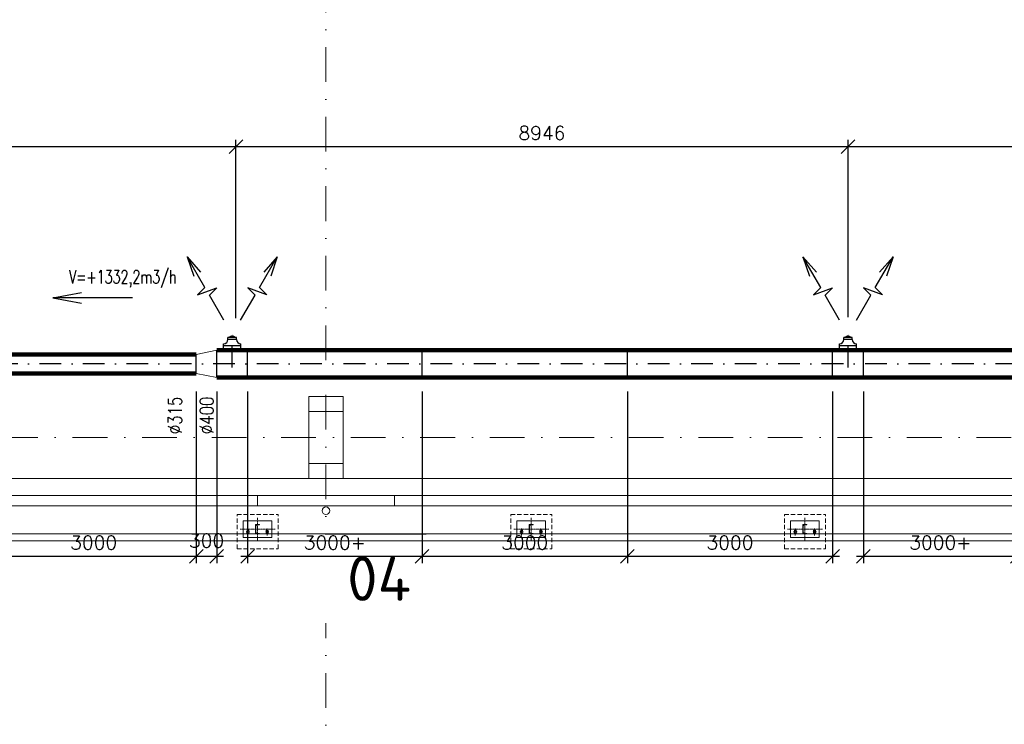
# Model space of a CAD drawing. Header units: millimetres. Extents: x -746391 to 410178, y -169697 to 100555.
# Tile 82 of 179: x 25524 to 39914, y -4191 to 6104. Entities that reach past the tile are written whole.
import ezdxf
from ezdxf.enums import TextEntityAlignment as Align

# ---------------------------------------------------------------- set-up
doc = ezdxf.new("R2010")
doc.units = ezdxf.units.MM
for name, pattern in [('AM_DIN_G_W050', [13.75, 9.75, -1.5, 1, -1.5]), ('CENTERX2', [101.6, 63.5, -12.7, 12.7, -12.7]), ('DASHDOT', [25.4, 12.7, -6.35, 0, -6.35]), ('HIDDEN', [9.525, 6.35, -3.175]), ('ČERCHOVANÁ', [25.4, 12.7, -6.35, 0, -6.35])]:
    doc.linetypes.add(name, pattern=pattern)
doc.layers.get('0').update_dxf_attribs({"color": 9})
doc.layers.get('Defpoints').update_dxf_attribs({"color": 9})
for name, color, linetype in [('_____detaily', 9, 'Continuous'), ('VZT-KÓTY', 2, 'Continuous'), ('VZT-PŘÍOD-OSY', 1, 'ČERCHOVANÁ'), ('VZT-PŘÍVOD-VÝKON', 2, 'Continuous'), ('VZT-PŘÍVOD-ZAŘÍZENÍ', 3, 'Continuous')]:
    doc.layers.add(name, color=color, linetype=linetype)
for name, color, linetype, lineweight in [('A99_N_kce-pohl', 9, 'Continuous', 9), ('A99_N_kce-rez-sil', 9, 'Continuous', 18), ('A99_N_kce-rez-ten', 9, 'Continuous', 9), ('A99_N_osy', 9, 'CENTERX2', 9), ('A99_N_txt-popis-200', 9, 'Continuous', 5), ('A99_S_kce-pohl', 9, 'Continuous', 5), ('A99_S_sloupy', 9, 'Continuous', 5), ('VZT-KOTY', 2, 'Continuous', 25)]:
    doc.layers.add(name, color=color, linetype=linetype, lineweight=lineweight)
doc.styles.add('ad_popis 100', font='isocpeur.ttf', dxfattribs={"height": 200})
doc.styles.add('Popis', font='arial.ttf')
doc.styles.add('RomanS', font='romans.shx')
doc.dimstyles.new('VZT100', dxfattribs={"dimscale": 100, "dimtxt": 2, "dimasz": 2, "dimexe": 1, "dimexo": 2, "dimgap": 1, "dimtad": 1, "dimtoh": 1, "dimdec": 0, "dimzin": 0, "dimdsep": 46, "dimtxsty": 'RomanS', "dimblk": 'OBLIQUE', "dimcen": 1, "dimdle": 1, "dimclrd": 256, "dimclre": 256, "dimclrt": 256, "dimadec": 0, "dimazin": 0, "dimtfac": 1, "dimtdec": 0, "dimtmove": 2, "dimatfit": 3, "dimldrblk": 'OBLIQUE', "dimfxl": 1, "dimtolj": 1, "dimtzin": 0, "dimarcsym": 0})

# ---------------------------------------------------------------- blocks, each defined once
blk = doc.blocks.new('*U83')
for p, q in [((0, -140), (0, 0)), ((60, 0), (0, 0)), ((60, -3), (60, 0)), ((60, -140), (0, -140)), ((7, -119), (7, -21)), ((16, -11), (55, -8)), ((55, -132), (16, -129)), ((60, -140), (60, -137))]:
    blk.add_line(p, q)
for centre, radius, start, end in [((17, -21), 10, 94.5739, 180), ((17, -119), 10, 180, 265.4261), ((55, -3), 5, 274.5739, 0), ((55, -137), 5, 0, 85.4261)]:
    blk.add_arc(centre, radius, start, end)
at = {"layer": 'Defpoints', "color": 221, "style": 'Popis'}
blk.add_attdef('VELIKOST_PROFILU', text='', height=5, dxfattribs=at).set_placement((36, 12), align=Align.BOTTOM_LEFT)
blk = doc.blocks.new('_Oblique')
at = {"color": 0, "linetype": 'ByBlock', "lineweight": -2}
blk.add_line((-0.5, -0.5), (0.5, 0.5), dxfattribs=at)
blk = doc.blocks.new('*D1638')
at = {"layer": 'Defpoints', "color": 0, "linetype": 'Continuous', "lineweight": 18, "ltscale": 0.5, "transparency": 16777216}
for p in [(37855, 874), (40105, 874), (37855, -1737.546794)]:
    blk.add_point(p, dxfattribs=at)
at = {"layer": 'VZT-KÓTY', "linetype": 'Continuous', "lineweight": -2, "ltscale": 0.5, "transparency": 16777216}
for p, q in [((37855, 674), (37855, -1837.546794)), ((40105, 674), (40105, -1837.546794)), ((40205, -1737.546794), (37755, -1737.546794))]:
    blk.add_line(p, q, dxfattribs=at)
at = {"layer": 'VZT-KÓTY', "linetype": 'Continuous', "lineweight": -2, "ltscale": 0.5, "transparency": 16777216, "xscale": 200, "yscale": 200, "zscale": 200, "rotation": 180}
blk.add_blockref('_Oblique', (37855, -1737.546794), dxfattribs=at)
at = {"layer": 'VZT-KÓTY', "linetype": 'Continuous', "lineweight": -2, "ltscale": 0.5, "transparency": 16777216, "xscale": 200, "yscale": 200, "zscale": 200}
blk.add_blockref('_Oblique', (40105, -1737.546794), dxfattribs=at)
at = {"layer": 'VZT-KÓTY', "linetype": 'Continuous', "lineweight": 18, "ltscale": 0.5, "transparency": 16777216, "insert": (38980, -1537.546794), "char_height": 200, "attachment_point": 5, "style": 'RomanS'}
blk.add_mtext('\\A1;3000+', dxfattribs=at)
blk = doc.blocks.new('*D1639')
at = {"layer": 'Defpoints', "color": 0, "linetype": 'Continuous', "lineweight": 18, "ltscale": 0.5, "transparency": 16777216}
for p in [(34405, 874), (37405, 874), (34405, -1737.546794)]:
    blk.add_point(p, dxfattribs=at)
at = {"layer": 'VZT-KÓTY', "linetype": 'Continuous', "lineweight": -2, "ltscale": 0.5, "transparency": 16777216}
for p, q in [((34405, 674), (34405, -1837.546794)), ((37405, 674), (37405, -1837.546794)), ((37505, -1737.546794), (34305, -1737.546794))]:
    blk.add_line(p, q, dxfattribs=at)
at = {"layer": 'VZT-KÓTY', "linetype": 'Continuous', "lineweight": -2, "ltscale": 0.5, "transparency": 16777216, "xscale": 200, "yscale": 200, "zscale": 200, "rotation": 180}
blk.add_blockref('_Oblique', (34405, -1737.546794), dxfattribs=at)
at = {"layer": 'VZT-KÓTY', "linetype": 'Continuous', "lineweight": -2, "ltscale": 0.5, "transparency": 16777216, "xscale": 200, "yscale": 200, "zscale": 200}
blk.add_blockref('_Oblique', (37405, -1737.546794), dxfattribs=at)
at = {"layer": 'VZT-KÓTY', "linetype": 'Continuous', "lineweight": 18, "ltscale": 0.5, "transparency": 16777216, "insert": (35905, -1537.546794), "char_height": 200, "attachment_point": 5, "style": 'RomanS'}
blk.add_mtext('\\A1;3000', dxfattribs=at)
blk = doc.blocks.new('*D1640')
at = {"layer": 'Defpoints', "color": 0, "linetype": 'Continuous', "lineweight": 18, "ltscale": 0.5, "transparency": 16777216}
for p in [(31405, 874), (34405, 874), (31405, -1737.546794)]:
    blk.add_point(p, dxfattribs=at)
at = {"layer": 'VZT-KÓTY', "linetype": 'Continuous', "lineweight": -2, "ltscale": 0.5, "transparency": 16777216}
for p, q in [((31405, 674), (31405, -1837.546794)), ((34405, 674), (34405, -1837.546794)), ((34505, -1737.546794), (31305, -1737.546794))]:
    blk.add_line(p, q, dxfattribs=at)
at = {"layer": 'VZT-KÓTY', "linetype": 'Continuous', "lineweight": -2, "ltscale": 0.5, "transparency": 16777216, "xscale": 200, "yscale": 200, "zscale": 200, "rotation": 180}
blk.add_blockref('_Oblique', (31405, -1737.546794), dxfattribs=at)
at = {"layer": 'VZT-KÓTY', "linetype": 'Continuous', "lineweight": -2, "ltscale": 0.5, "transparency": 16777216, "xscale": 200, "yscale": 200, "zscale": 200}
blk.add_blockref('_Oblique', (34405, -1737.546794), dxfattribs=at)
at = {"layer": 'VZT-KÓTY', "linetype": 'Continuous', "lineweight": 18, "ltscale": 0.5, "transparency": 16777216, "insert": (32905, -1537.546794), "char_height": 200, "attachment_point": 5, "style": 'RomanS'}
blk.add_mtext('\\A1;3000', dxfattribs=at)
blk = doc.blocks.new('*D1641')
at = {"layer": 'Defpoints', "color": 0, "linetype": 'Continuous', "lineweight": 18, "ltscale": 0.5, "transparency": 16777216}
for p in [(28855, 874), (31405, 874), (28855, -1737.546794)]:
    blk.add_point(p, dxfattribs=at)
at = {"layer": 'VZT-KÓTY', "linetype": 'Continuous', "lineweight": -2, "ltscale": 0.5, "transparency": 16777216}
for p, q in [((28855, 674), (28855, -1837.546794)), ((31405, 674), (31405, -1837.546794)), ((31505, -1737.546794), (28755, -1737.546794))]:
    blk.add_line(p, q, dxfattribs=at)
at = {"layer": 'VZT-KÓTY', "linetype": 'Continuous', "lineweight": -2, "ltscale": 0.5, "transparency": 16777216, "xscale": 200, "yscale": 200, "zscale": 200, "rotation": 180}
blk.add_blockref('_Oblique', (28855, -1737.546794), dxfattribs=at)
at = {"layer": 'VZT-KÓTY', "linetype": 'Continuous', "lineweight": -2, "ltscale": 0.5, "transparency": 16777216, "xscale": 200, "yscale": 200, "zscale": 200}
blk.add_blockref('_Oblique', (31405, -1737.546794), dxfattribs=at)
at = {"layer": 'VZT-KÓTY', "linetype": 'Continuous', "lineweight": 18, "ltscale": 0.5, "transparency": 16777216, "insert": (30130, -1537.546794), "char_height": 200, "attachment_point": 5, "style": 'RomanS'}
blk.add_mtext('\\A1;3000+', dxfattribs=at)
blk = doc.blocks.new('*D1642')
at = {"layer": 'Defpoints', "color": 0, "linetype": 'Continuous', "lineweight": 18, "ltscale": 0.5, "transparency": 16777216}
for p in [(28105, 874), (28405, 874), (28105, -1737.546794)]:
    blk.add_point(p, dxfattribs=at)
at = {"layer": 'VZT-KÓTY', "linetype": 'Continuous', "lineweight": -2, "ltscale": 0.5, "transparency": 16777216}
for p, q in [((28105, 674), (28105, -1837.546794)), ((28405, 674), (28405, -1837.546794)), ((28505, -1737.546794), (28005, -1737.546794))]:
    blk.add_line(p, q, dxfattribs=at)
at = {"layer": 'VZT-KÓTY', "linetype": 'Continuous', "lineweight": -2, "ltscale": 0.5, "transparency": 16777216, "xscale": 200, "yscale": 200, "zscale": 200, "rotation": 180}
blk.add_blockref('_Oblique', (28105, -1737.546794), dxfattribs=at)
at = {"layer": 'VZT-KÓTY', "linetype": 'Continuous', "lineweight": -2, "ltscale": 0.5, "transparency": 16777216, "xscale": 200, "yscale": 200, "zscale": 200}
blk.add_blockref('_Oblique', (28405, -1737.546794), dxfattribs=at)
at = {"layer": 'VZT-KÓTY', "linetype": 'Continuous', "lineweight": 18, "ltscale": 0.5, "transparency": 16777216, "insert": (28255, -1510), "char_height": 200, "attachment_point": 5, "style": 'RomanS'}
blk.add_mtext('\\A1;300', dxfattribs=at)
blk = doc.blocks.new('*D1643')
at = {"layer": 'Defpoints', "color": 0, "linetype": 'Continuous', "lineweight": 18, "ltscale": 0.5, "transparency": 16777216}
for p in [(25105, 934), (28105, 874), (25105, -1737.546794)]:
    blk.add_point(p, dxfattribs=at)
at = {"layer": 'VZT-KÓTY', "linetype": 'Continuous', "lineweight": -2, "ltscale": 0.5, "transparency": 16777216}
for p, q in [((25105, 734), (25105, -1837.546794)), ((28105, 674), (28105, -1837.546794)), ((28205, -1737.546794), (25005, -1737.546794))]:
    blk.add_line(p, q, dxfattribs=at)
at = {"layer": 'VZT-KÓTY', "linetype": 'Continuous', "lineweight": -2, "ltscale": 0.5, "transparency": 16777216, "xscale": 200, "yscale": 200, "zscale": 200, "rotation": 180}
blk.add_blockref('_Oblique', (25105, -1737.546794), dxfattribs=at)
at = {"layer": 'VZT-KÓTY', "linetype": 'Continuous', "lineweight": -2, "ltscale": 0.5, "transparency": 16777216, "xscale": 200, "yscale": 200, "zscale": 200}
blk.add_blockref('_Oblique', (28105, -1737.546794), dxfattribs=at)
at = {"layer": 'VZT-KÓTY', "linetype": 'Continuous', "lineweight": 18, "ltscale": 0.5, "transparency": 16777216, "insert": (26605, -1537.546794), "char_height": 200, "attachment_point": 5, "style": 'RomanS'}
blk.add_mtext('\\A1;3000', dxfattribs=at)
blk = doc.blocks.new('*D1862')
at = {"layer": 'Defpoints', "color": 0, "linetype": 'Continuous', "lineweight": 18, "ltscale": 0.5, "transparency": 16777216}
for p in [(37630, 4248), (46630, 1610), (37630, 1560)]:
    blk.add_point(p, dxfattribs=at)
at = {"layer": 'VZT-KOTY', "linetype": 'Continuous', "lineweight": -2, "ltscale": 0.5, "transparency": 16777216}
for p, q in [((37630, 1760), (37630, 4348)), ((46630, 1810), (46630, 4348)), ((46730, 4248), (37530, 4248))]:
    blk.add_line(p, q, dxfattribs=at)
at = {"layer": 'VZT-KOTY', "linetype": 'Continuous', "lineweight": -2, "ltscale": 0.5, "transparency": 16777216, "xscale": 200, "yscale": 200, "zscale": 200, "rotation": 180}
blk.add_blockref('_Oblique', (37630, 4248), dxfattribs=at)
at = {"layer": 'VZT-KOTY', "linetype": 'Continuous', "lineweight": -2, "ltscale": 0.5, "transparency": 16777216, "xscale": 200, "yscale": 200, "zscale": 200}
blk.add_blockref('_Oblique', (46630, 4248), dxfattribs=at)
at = {"layer": 'VZT-KOTY', "linetype": 'Continuous', "lineweight": 18, "ltscale": 0.5, "transparency": 16777216, "insert": (42130, 4448), "char_height": 200, "attachment_point": 5, "style": 'RomanS'}
blk.add_mtext('\\A1;9000', dxfattribs=at)
blk = doc.blocks.new('*D1863')
at = {"layer": 'Defpoints', "color": 0, "linetype": 'Continuous', "lineweight": 18, "ltscale": 0.5, "transparency": 16777216}
for p in [(28684, 4248), (28684, 1543), (37630, 1560)]:
    blk.add_point(p, dxfattribs=at)
at = {"layer": 'VZT-KOTY', "linetype": 'Continuous', "lineweight": -2, "ltscale": 0.5, "transparency": 16777216}
for p, q in [((28684, 1743), (28684, 4348)), ((37630, 1760), (37630, 4348)), ((37730, 4248), (28584, 4248))]:
    blk.add_line(p, q, dxfattribs=at)
at = {"layer": 'VZT-KOTY', "linetype": 'Continuous', "lineweight": -2, "ltscale": 0.5, "transparency": 16777216, "xscale": 200, "yscale": 200, "zscale": 200, "rotation": 180}
blk.add_blockref('_Oblique', (28684, 4248), dxfattribs=at)
at = {"layer": 'VZT-KOTY', "linetype": 'Continuous', "lineweight": -2, "ltscale": 0.5, "transparency": 16777216, "xscale": 200, "yscale": 200, "zscale": 200}
blk.add_blockref('_Oblique', (37630, 4248), dxfattribs=at)
at = {"layer": 'VZT-KOTY', "linetype": 'Continuous', "lineweight": 18, "ltscale": 0.5, "transparency": 16777216, "insert": (33157, 4448), "char_height": 200, "attachment_point": 5, "style": 'RomanS'}
blk.add_mtext('\\A1;8946', dxfattribs=at)
blk = doc.blocks.new('*D1864')
at = {"layer": 'Defpoints', "color": 0, "linetype": 'Continuous', "lineweight": 18, "ltscale": 0.5, "transparency": 16777216}
for p in [(19630, 4248), (19630, 1500), (28684, 1543)]:
    blk.add_point(p, dxfattribs=at)
at = {"layer": 'VZT-KOTY', "linetype": 'Continuous', "lineweight": -2, "ltscale": 0.5, "transparency": 16777216}
for p, q in [((19630, 1700), (19630, 4348)), ((28684, 1743), (28684, 4348)), ((28784, 4248), (19530, 4248))]:
    blk.add_line(p, q, dxfattribs=at)
at = {"layer": 'VZT-KOTY', "linetype": 'Continuous', "lineweight": -2, "ltscale": 0.5, "transparency": 16777216, "xscale": 200, "yscale": 200, "zscale": 200, "rotation": 180}
blk.add_blockref('_Oblique', (19630, 4248), dxfattribs=at)
at = {"layer": 'VZT-KOTY', "linetype": 'Continuous', "lineweight": -2, "ltscale": 0.5, "transparency": 16777216, "xscale": 200, "yscale": 200, "zscale": 200}
blk.add_blockref('_Oblique', (28684, 4248), dxfattribs=at)
at = {"layer": 'VZT-KOTY', "linetype": 'Continuous', "lineweight": 18, "ltscale": 0.5, "transparency": 16777216, "insert": (24157, 4448), "char_height": 200, "attachment_point": 5, "style": 'RomanS'}
blk.add_mtext('\\A1;9054', dxfattribs=at)

msp = doc.modelspace()

# ---------------------------------------------------------------- linework, layer by layer
at = {"layer": '_____detaily', "linetype": 'HIDDEN', "lineweight": 5, "ltscale": 10}
for points in [[(28700, -1127), (29300, -1127)], [(28700, -1627), (28700, -1127)], [(29300, -1627), (29300, -1127)], [(32700, -1127), (33300, -1127)], [(32700, -1627), (32700, -1127)], [(33300, -1627), (33300, -1127)], [(36700, -1127), (37300, -1127)], [(36700, -1627), (36700, -1127)], [(37300, -1627), (37300, -1127)], [(28700, -1627), (29300, -1627)], [(32700, -1627), (33300, -1627)], [(36700, -1627), (37300, -1627)]]:
    msp.add_lwpolyline(points, dxfattribs=at)
at = {"layer": '_____detaily', "linetype": 'Continuous', "lineweight": 5}
for points in [[(28790, -1340), (28790, -1460), (29210, -1460), (29210, -1220), (28790, -1220)], [(32790, -1340), (32790, -1460), (33210, -1460), (33210, -1220), (32790, -1220)], [(36790, -1340), (36790, -1460), (37210, -1460), (37210, -1220), (36790, -1220)]]:
    msp.add_lwpolyline(points, close=True, dxfattribs=at)
at = {"layer": '_____detaily', "linetype": 'AM_DIN_G_W050', "lineweight": 0, "ltscale": 2}
for points in [[(29000, -1507.5), (29000, -1172.5)], [(33000, -1507.5), (33000, -1172.5)], [(37000, -1507.5), (37000, -1172.5)], [(29255.5, -1340), (28744.5, -1340)], [(28832.5, -1380.2), (28887.5, -1380.2)], [(28860, -1431.4), (28860, -1328.9)], [(29167.5, -1380.2), (29112.5, -1380.2)], [(29140, -1431.4), (29140, -1328.9)], [(33255.5, -1340), (32744.5, -1340)], [(32832.5, -1380.2), (32887.5, -1380.2)], [(32860, -1431.4), (32860, -1328.9)], [(33167.5, -1380.2), (33112.5, -1380.2)], [(33140, -1431.4), (33140, -1328.9)], [(37255.5, -1340), (36744.5, -1340)], [(36832.5, -1380.2), (36887.5, -1380.2)], [(36860, -1431.4), (36860, -1328.9)], [(37167.5, -1380.2), (37112.5, -1380.2)], [(37140, -1431.4), (37140, -1328.9)]]:
    msp.add_lwpolyline(points, dxfattribs=at)
at = {"layer": '_____detaily', "linetype": 'Continuous', "lineweight": 0}
for points in [[(28844, -1391), (28844, -1369.1)], [(28876, -1391), (28876, -1369.1)], [(29124, -1391), (29124, -1369.1)], [(29156, -1391), (29156, -1369.1)], [(32844, -1391), (32844, -1369.1)], [(32876, -1391), (32876, -1369.1)], [(33124, -1391), (33124, -1369.1)], [(33156, -1391), (33156, -1369.1)], [(36844, -1391), (36844, -1369.1)], [(36876, -1391), (36876, -1369.1)], [(37124, -1391), (37124, -1369.1)], [(37156, -1391), (37156, -1369.1)]]:
    msp.add_lwpolyline(points, dxfattribs=at)
for centre, start, end in [((28860, -1369), 359.60769, 180.39231), ((28860, -1391.3), 178.90709, 1.09291), ((29140, -1369), 359.60769, 180.39231), ((29140, -1391.3), 178.90709, 1.09291), ((32860, -1369), 359.60769, 180.39231), ((32860, -1391.3), 178.90709, 1.09291), ((33140, -1369), 359.60769, 180.39231), ((33140, -1391.3), 178.90709, 1.09291), ((36860, -1369), 359.60769, 180.39231), ((36860, -1391.3), 178.90709, 1.09291), ((37140, -1369), 359.60769, 180.39231), ((37140, -1391.3), 178.90709, 1.09291)]:
    msp.add_arc(centre, 16, start, end, dxfattribs=at)
at = {"layer": 'A99_N_kce-rez-sil', "linetype": 'Continuous'}
for p, q in [((29000, -850), (29000, -1000)), ((31000, -850), (31000, -1000))]:
    msp.add_line(p, q, dxfattribs=at)
for points in [[(25000, -850), (29000, -850)], [(29000, -850), (31000, -850)], [(41000, -850), (31000, -850)], [(25000, -1000), (29000, -1000)], [(29000, -1000), (31000, -1000)], [(41000, -1000), (31000, -1000)]]:
    msp.add_lwpolyline(points, dxfattribs=at)
at = {"layer": 'A99_N_kce-rez-sil', "linetype": 'Continuous', "lineweight": 15}
msp.add_circle((30000, -1070), 55, dxfattribs=at)
at = {"layer": 'A99_N_osy', "linetype": 'DASHDOT', "ltscale": 40}
for p, q in [((30000, 100200), (30000, -5085)), ((187349.6, 0), (-3600, 0))]:
    msp.add_line(p, q, dxfattribs=at)
at = {"layer": 'A99_S_kce-pohl'}
for p, q in [((24250, -600), (29750, -600)), ((30250, -600), (41750, -600))]:
    msp.add_line(p, q, dxfattribs=at)
at = {"layer": 'A99_S_sloupy', "linetype": 'Continuous', "ltscale": 2}
msp.add_lwpolyline([(30250, -600), (29750, -600), (29750, 600), (30250, 600)], close=True, dxfattribs=at)
at = {"layer": 'A99_S_sloupy', "linetype": 'Continuous', "lineweight": 20, "ltscale": 2}
for points in [[(30250, 600), (29750, 600), (29750, 380), (30250, 380)], [(30250, -600), (29750, -600), (29750, -380), (30250, -380)]]:
    msp.add_lwpolyline(points, close=True, dxfattribs=at)
at = {"layer": 'VZT-PŘÍOD-OSY', "ltscale": 25}
for p, q in [((28630, 1024), (28630, 1559.8)), ((37630, 1024), (37630, 1559.8)), ((88369.9, 1074), (10405, 1074))]:
    msp.add_line(p, q, dxfattribs=at)
at = {"layer": 'VZT-PŘÍVOD-VÝKON'}
for p, q in [((28231.7, 2190.2), (27971.7, 2640.6)), ((27971.7, 2640.6), (28168.6, 2416.5)), ((27971.8, 2641), (28067.4, 2358.4)), ((29028.3, 2190.2), (29288.3, 2640.6)), ((29288.3, 2640.6), (29091.4, 2416.5)), ((29288.2, 2641), (29192.6, 2358.4)), ((37231.7, 2190.2), (36971.7, 2640.6)), ((36971.7, 2640.6), (37168.6, 2416.5)), ((36971.8, 2641), (37067.4, 2358.4)), ((38028.3, 2190.2), (38288.3, 2640.6)), ((38288.3, 2640.6), (38091.4, 2416.5)), ((38288.2, 2641), (38192.6, 2358.4)), ((28231.7, 2190.2), (28124.6, 2083.1)), ((28124.6, 2083.1), (28403.7, 2184.7)), ((28296.7, 2077.7), (28403.7, 2184.7)), ((29135.4, 2083.1), (28856.3, 2184.7)), ((28963.3, 2077.7), (28856.3, 2184.7)), ((29028.3, 2190.2), (29135.4, 2083.1)), ((37231.7, 2190.2), (37124.6, 2083.1)), ((37124.6, 2083.1), (37403.7, 2184.7)), ((37296.7, 2077.7), (37403.7, 2184.7)), ((38135.4, 2083.1), (37856.3, 2184.7)), ((37963.3, 2077.7), (37856.3, 2184.7)), ((38028.3, 2190.2), (38135.4, 2083.1)), ((26007, 2039), (26429.1, 2115.8)), ((26007, 2039), (26429.1, 1962.2)), ((27172.2, 2039), (26007, 2039)), ((28507.9, 1711.7), (28296.7, 2077.7)), ((28752.1, 1711.7), (28963.3, 2077.7)), ((37507.9, 1711.7), (37296.7, 2077.7)), ((37752.1, 1711.7), (37963.3, 2077.7))]:
    msp.add_line(p, q, dxfattribs=at)
at = {"layer": 'VZT-PŘÍVOD-ZAŘÍZENÍ'}
for p, q in [((28567.5, 1430.3), (28567.5, 1461.5)), ((28692.5, 1461.5), (28567.5, 1461.5)), ((28692.5, 1430.3), (28692.5, 1461.5)), ((37567.5, 1430.3), (37567.5, 1461.5)), ((37692.5, 1461.5), (37567.5, 1461.5)), ((37692.5, 1430.3), (37692.5, 1461.5)), ((28505, 1274), (28505, 1367.8)), ((28755, 1336.5), (28505, 1336.5)), ((28692.5, 1430.3), (28567.5, 1430.3)), ((28755, 1274), (28755, 1367.8)), ((37505, 1274), (37505, 1367.8)), ((37755, 1336.5), (37505, 1336.5)), ((37692.5, 1430.3), (37567.5, 1430.3)), ((37755, 1274), (37755, 1367.8)), ((28105, 934), (28105, 1214)), ((28405, 874), (28405, 1274)), ((28855, 874), (28855, 1274)), ((31405, 874), (31405, 1274)), ((34405, 874), (34405, 1274)), ((37405, 874), (37405, 1274)), ((37855, 874), (37855, 1274))]:
    msp.add_line(p, q, dxfattribs=at)
at = {"layer": 'VZT-PŘÍVOD-ZAŘÍZENÍ', "lineweight": 90}
for p, q in [((28105, 1214), (10405, 1214)), ((46105, 1274), (28405, 1274)), ((28105, 934), (10405, 934)), ((46105, 874), (28405, 874))]:
    msp.add_line(p, q, dxfattribs=at)
at = {"layer": 'VZT-PŘÍVOD-ZAŘÍZENÍ', "linetype": 'Continuous', "lineweight": 18, "ltscale": 0.5}
for p, q in [((28405, 1274), (28105, 1214)), ((28405, 874), (28105, 934))]:
    msp.add_line(p, q, dxfattribs=at)
at = {"layer": 'VZT-PŘÍVOD-ZAŘÍZENÍ'}
for centre, radius, start, end in [((28630, 1430.3), 51.6, 37.27683, 142.72317), ((37630, 1430.3), 51.6, 37.27683, 142.72317), ((28505, 1430.3), 62.5, 270, 0), ((28755, 1430.3), 62.5, 180, 270), ((37505, 1430.3), 62.5, 270, 0), ((37755, 1430.3), 62.5, 180, 270)]:
    msp.add_arc(centre, radius, start, end, dxfattribs=at)

# ---------------------------------------------------------------- block references
at = {"layer": 'A99_N_kce-rez-ten', "lineweight": 0}
for p in [(28970, -1270), (32970, -1270), (36970, -1270)]:
    msp.add_blockref('*U83', p, dxfattribs=at).add_auto_attribs({'VELIKOST_PROFILU': 'U140'})

# ---------------------------------------------------------------- texts
at = {"layer": 'VZT-KÓTY', "style": 'RomanS', "width": 0.8}
for s, p in [('%%C315', (27894.3, 48.4)), ('%%C400', (28358.4, 48.4))]:
    msp.add_text(s, height=200, rotation=90, dxfattribs=at).set_placement(p)
at = {"layer": 'VZT-PŘÍVOD-VÝKON', "style": 'RomanS', "width": 0.7}
msp.add_text('V=+1332,2m3/h', height=193.375, dxfattribs=at).set_placement((27029.8, 2191.8), align=Align.BOTTOM_CENTER)

# ---------------------------------------------------------------- dimensions: what is measured, and where the dimension line sits
at = {"layer": 'VZT-KOTY', "linetype": 'Continuous', "lineweight": 18, "ltscale": 0.5}
for base, p1, p2, picture, middle in [((19630, 4247.6), (28683.7, 1543.5), (19630, 1499.8), '*D1864', (24156.8, 4447.6)), ((28683.7, 4247.6), (37630, 1559.8), (28683.7, 1543.5), '*D1863', (33156.8, 4447.6)), ((37630, 4247.6), (46630, 1609.8), (37630, 1559.8), '*D1862', (42130, 4447.6))]:
    dim = msp.add_linear_dim(base=base, p1=p1, p2=p2, dimstyle='VZT100', dxfattribs=at)
    dim.commit()
    dim.dimension.update_dxf_attribs({"geometry": picture, "text_midpoint": middle})
at = {"layer": 'VZT-KÓTY', "linetype": 'Continuous', "lineweight": 18, "ltscale": 0.5}
for base, p1, p2, picture, middle in [((25105, -1737.5), (28105, 874), (25105, 934), '*D1643', (26605, -1537.5)), ((34405, -1737.5), (37405, 874), (34405, 874), '*D1639', (35905, -1537.5))]:
    dim = msp.add_linear_dim(base=base, p1=p1, p2=p2, dimstyle='VZT100', dxfattribs=at)
    dim.commit()
    dim.dimension.update_dxf_attribs({"geometry": picture, "text_midpoint": middle})
dim = msp.add_linear_dim(base=(28105, -1737.5), p1=(28405, 874), p2=(28105, 874), dimstyle='VZT100', dxfattribs=at)
dim.commit()
dim.dimension.update_dxf_attribs({"geometry": '*D1642', "text_midpoint": (28255, -1510), "dimtype": 160})
dim = msp.add_linear_dim(base=(37855, -1737.5), p1=(40105, 874), p2=(37855, 874), text='3000+', dimstyle='VZT100', dxfattribs=at)
dim.commit()
dim.dimension.update_dxf_attribs({"geometry": '*D1638', "text_midpoint": (38980, -1537.5)})

# ---------------------------------------------------------------- next in the draw order: texts
at = {"layer": 'A99_N_txt-popis-200', "lineweight": 0, "insert": (30310, -1737.5), "char_height": 650, "attachment_point": 1, "style": 'ad_popis 100', "bg_fill": 2}
msp.add_mtext_dynamic_manual_height_columns('04', width=832.5, gutter_width=1000, heights=[0], dxfattribs=at)

# ---------------------------------------------------------------- next in the draw order: linework, layer by layer
at = {"layer": 'A99_N_kce-pohl', "linetype": 'Continuous', "lineweight": 5, "ltscale": 0.5}
for points in [[(-650, -1110), (-498.9, -1510), (63799.5, -1510)], [(-556.5, -1074.7), (-429.8, -1410), (63799.5, -1410)]]:
    msp.add_lwpolyline(points, dxfattribs=at)

# ---------------------------------------------------------------- next in the draw order: dimensions: what is measured, and where the dimension line sits
at = {"layer": 'VZT-KÓTY', "linetype": 'Continuous', "lineweight": 18, "ltscale": 0.5}
dim = msp.add_linear_dim(base=(28855, -1737.5), p1=(31405, 874), p2=(28855, 874), text='3000+', dimstyle='VZT100', dxfattribs=at)
dim.commit()
dim.dimension.update_dxf_attribs({"geometry": '*D1641', "text_midpoint": (30130, -1537.5)})
dim = msp.add_linear_dim(base=(31405, -1737.5), p1=(34405, 874), p2=(31405, 874), dimstyle='VZT100', dxfattribs=at)
dim.commit()
dim.dimension.update_dxf_attribs({"geometry": '*D1640', "text_midpoint": (32905, -1537.5)})

doc.saveas('drawing.dxf')
